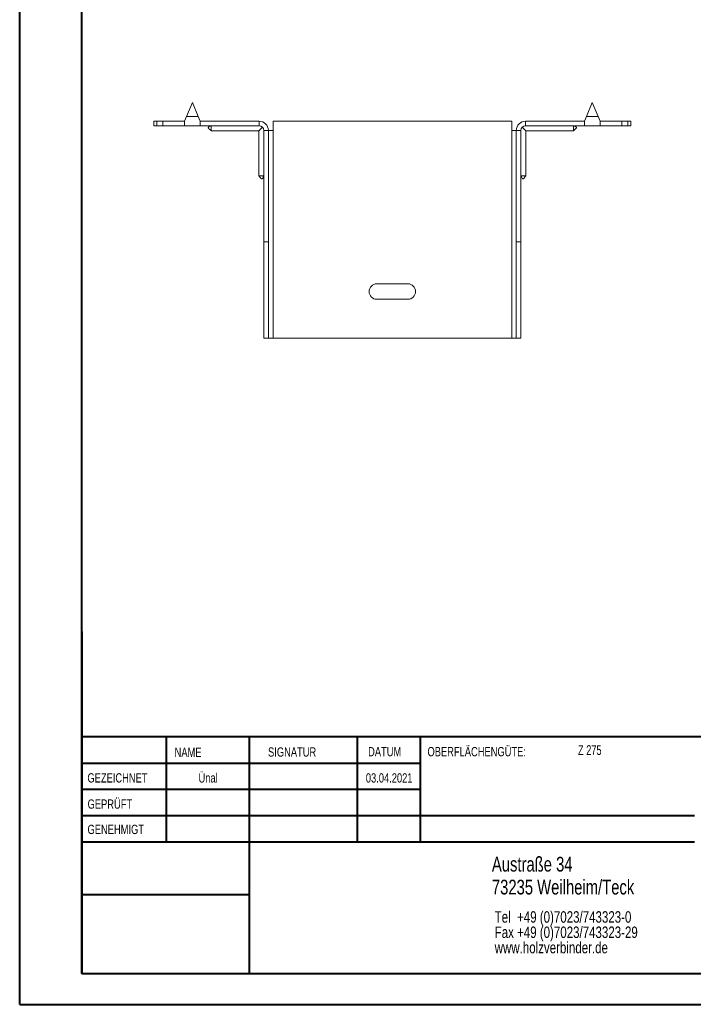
# Model space of a CAD drawing. Header units: millimetres. Extents: x 0 to 210, y 0 to 297.
# Tile 1 of 6: x 0 to 109, y 0 to 159. Entities that reach past the tile are written whole.
import ezdxf

# ---------------------------------------------------------------- set-up
doc = ezdxf.new("R2010")
doc.units = ezdxf.units.MM
doc.styles.add('SLDTEXTSTYLE0', font='TXT', dxfattribs={"width": 0.75})
doc.styles.add('SLDTEXTSTYLE2', font='TXT', dxfattribs={"width": 0.7})

# ---------------------------------------------------------------- blocks, each defined once
blk = doc.blocks.new('SW_NOTE_0')
at = {"color": 0, "linetype": 'Continuous', "lineweight": 0, "char_height": 1.8521, "attachment_point": 1, "style": 'SLDTEXTSTYLE0'}
for s, insert in [('Tel  +49 (0)7023/743323-0', (0, 2.39)), ('Fax +49 (0)7023/743323-29', (0, -0.08)), ('www.holzverbinder.de', (0, -2.55))]:
    blk.add_mtext(s, dxfattribs=dict(at, insert=insert))

msp = doc.modelspace()

# ---------------------------------------------------------------- linework, layer by layer
at = {"color": 7, "linetype": 'Continuous', "lineweight": 40}
for p, q in [((0.08, 0.21), (0.08, 297.21)), ((10.08, 5.21), (10.08, 292.21)), ((10.11, 60.37), (10.11, 5.12)), ((205.08, 43.37), (10.11, 43.37)), ((23.71, 43.37), (23.71, 26.37)), ((37.1, 43.37), (37.1, 5.12)), ((54.51, 43.37), (54.51, 26.37)), ((64.71, 26.37), (64.71, 43.37)), ((64.71, 39.1), (10.11, 39.1)), ((64.71, 34.87), (10.11, 34.87)), ((108.91, 30.62), (10.11, 30.62)), ((108.91, 26.37), (10.11, 26.37)), ((37.1, 17.87), (10.11, 17.87)), ((10.11, 13.71), (10.08, 13.71)), ((10.11, 9.46), (10.08, 9.46)), ((10.08, 5.21), (205.08, 5.21)), ((0.08, 0.21), (210.08, 0.21))]:
    msp.add_line(p, q, dxfattribs=at)
at = {"color": 7, "linetype": 'Continuous', "lineweight": 15}
for p, q in [((27.94, 145.74), (27.01, 143.49)), ((28.88, 143.49), (27.94, 145.74)), ((92.44, 145.74), (91.51, 143.49)), ((93.38, 143.49), (92.44, 145.74)), ((27.01, 143.49), (26.69, 142.74)), ((27.01, 143.49), (28.88, 143.49)), ((29.19, 142.74), (28.88, 143.49)), ((91.51, 143.49), (91.19, 142.74)), ((91.51, 143.49), (93.38, 143.49)), ((93.69, 142.74), (93.38, 143.49)), ((21.69, 142.74), (21.69, 141.99)), ((21.69, 142.74), (22.19, 142.74)), ((22.19, 141.99), (21.69, 141.99)), ((22.19, 142.74), (22.19, 141.99)), ((22.19, 142.74), (23.19, 142.74)), ((23.19, 141.99), (22.19, 141.99)), ((23.19, 141.99), (23.19, 142.74)), ((26.69, 142.74), (23.19, 142.74)), ((26.69, 141.99), (23.19, 141.99)), ((26.69, 142.74), (26.69, 141.99)), ((26.69, 141.99), (29.19, 141.99)), ((29.19, 141.99), (29.19, 142.74)), ((38.69, 142.74), (29.19, 142.74)), ((38.69, 141.99), (29.19, 141.99)), ((38.64, 141.19), (39.22, 141.77)), ((38.69, 141.99), (38.69, 142.74)), ((40.94, 141.24), (40.94, 142.74)), ((79.44, 142.74), (40.94, 142.74)), ((79.44, 142.74), (79.44, 141.24)), ((81.16, 141.77), (81.74, 141.19)), ((81.69, 141.99), (81.69, 142.74)), ((81.69, 142.74), (91.19, 142.74)), ((81.69, 141.99), (91.19, 141.99)), ((91.19, 142.74), (91.19, 141.99)), ((91.19, 141.99), (93.69, 141.99)), ((93.69, 141.99), (93.69, 142.74)), ((93.69, 142.74), (97.19, 142.74)), ((93.69, 141.99), (97.19, 141.99)), ((97.19, 141.99), (97.19, 142.74)), ((97.19, 142.74), (98.19, 142.74)), ((98.19, 141.99), (97.19, 141.99)), ((98.19, 141.99), (98.19, 142.74)), ((98.19, 142.74), (98.69, 142.74)), ((98.69, 141.99), (98.19, 141.99)), ((98.69, 141.99), (98.69, 142.74)), ((30.99, 141.19), (38.64, 141.19)), ((38.64, 141.19), (38.64, 133.93)), ((39.44, 141.24), (40.19, 141.24)), ((39.44, 123.24), (39.44, 141.24)), ((40.19, 123.24), (40.19, 141.24)), ((40.19, 141.24), (40.94, 141.24)), ((40.94, 107.74), (40.94, 141.24)), ((79.44, 141.24), (79.44, 107.74)), ((79.44, 141.24), (80.19, 141.24)), ((80.94, 141.24), (80.19, 141.24)), ((80.19, 123.24), (80.19, 141.24)), ((80.94, 123.24), (80.94, 141.24)), ((81.74, 141.19), (89.39, 141.19)), ((81.74, 133.93), (81.74, 141.19)), ((40.19, 123.24), (39.44, 123.24)), ((39.44, 107.74), (39.44, 123.24)), ((40.19, 107.74), (40.19, 123.24)), ((80.19, 123.24), (80.94, 123.24)), ((80.19, 107.74), (80.19, 123.24)), ((80.94, 107.74), (80.94, 123.24)), ((62.69, 116.49), (57.69, 116.49)), ((57.69, 113.99), (62.69, 113.99)), ((40.19, 107.74), (39.44, 107.74)), ((40.19, 107.74), (40.94, 107.74)), ((40.94, 107.74), (79.44, 107.74)), ((79.44, 107.74), (80.19, 107.74)), ((80.19, 107.74), (80.94, 107.74))]:
    msp.add_line(p, q, dxfattribs=at)
at = {"color": 7, "linetype": 'Continuous', "lineweight": 0}
for p, q in [((64.71, 39.12), (10.11, 39.12)), ((23.71, 5.21), (23.71, 5.12)), ((54.51, 5.21), (54.51, 5.12))]:
    msp.add_line(p, q, dxfattribs=at)
at = {"color": 7, "linetype": 'Continuous', "lineweight": 15}
for centre, radius, start, end in [((38.69, 141.24), 1.5, 0, 90), ((38.69, 141.24), 0.75, 0, 90), ((81.69, 141.24), 1.5, 90, 180), ((81.69, 141.24), 0.75, 90, 180), ((57.69, 115.24), 1.25, 90, 270), ((62.69, 115.24), 1.25, 270, 90)]:
    msp.add_arc(centre, radius, start, end, dxfattribs=at)
for points, knots in [([(30.99, 141.99), (30.86, 141.95), (30.7, 141.9), (30.55, 141.79), (30.52, 141.75), (30.5, 141.71), (30.49, 141.69), (30.49, 141.66), (30.5, 141.63), (30.56, 141.53), (30.75, 141.4), (30.91, 141.27), (31, 141.18)], [0, 0, 0, 0, 0.312859, 0.368954, 0.414537, 0.434314, 0.452963, 0.471429, 0.490675, 0.534328, 0.71923, 1, 1, 1, 1]), ([(30.99, 141.99), (30.99, 141.91), (30.99, 141.72), (30.99, 141.45), (30.99, 141.26), (30.99, 141.18), (30.99, 141.2), (30.99, 141.2)], [0, 0, 0, 0, 0.176999, 0.437532, 0.698072, 0.958616, 1, 1, 1, 1]), ([(89.39, 141.18), (89.48, 141.27), (89.62, 141.39), (89.79, 141.51), (89.86, 141.58), (89.89, 141.63), (89.9, 141.66), (89.9, 141.69), (89.89, 141.71), (89.87, 141.75), (89.84, 141.79), (89.69, 141.9), (89.53, 141.95), (89.39, 141.99)], [0, 0, 0, 0, 0.280625, 0.412833, 0.465947, 0.509578, 0.528814, 0.54727, 0.56591, 0.585677, 0.631236, 0.687302, 1, 1, 1, 1]), ([(89.39, 141.99), (89.39, 141.91), (89.39, 141.72), (89.39, 141.45), (89.39, 141.26), (89.39, 141.18), (89.39, 141.2), (89.39, 141.2)], [0, 0, 0, 0, 0.176999, 0.437532, 0.698072, 0.958616, 1, 1, 1, 1]), ([(38.64, 133.93), (38.72, 133.84), (38.84, 133.7), (38.96, 133.53), (39.03, 133.46), (39.08, 133.43), (39.12, 133.43), (39.14, 133.43), (39.17, 133.43), (39.2, 133.45), (39.24, 133.48), (39.35, 133.64), (39.4, 133.79), (39.44, 133.93)], [0, 0, 0, 0, 0.280625, 0.412833, 0.465947, 0.509578, 0.528814, 0.54727, 0.56591, 0.585677, 0.631236, 0.687302, 1, 1, 1, 1]), ([(38.65, 133.93), (38.66, 133.93), (38.67, 133.93), (38.83, 133.93), (39.05, 133.93), (39.27, 133.93), (39.39, 133.93), (39.44, 133.93)], [0, 0, 0, 0, 0.2177829, 0.4780833, 0.7383827, 0.8673161, 1, 1, 1, 1]), ([(80.94, 133.93), (80.99, 133.79), (81.04, 133.64), (81.15, 133.48), (81.19, 133.45), (81.22, 133.43), (81.25, 133.43), (81.27, 133.43), (81.31, 133.43), (81.41, 133.49), (81.53, 133.69), (81.67, 133.84), (81.75, 133.93)], [0, 0, 0, 0, 0.312859, 0.368954, 0.414537, 0.434314, 0.452963, 0.471429, 0.490675, 0.534328, 0.71923, 1, 1, 1, 1]), ([(81.74, 133.93), (81.73, 133.93), (81.72, 133.93), (81.56, 133.93), (81.34, 133.93), (81.12, 133.93), (81, 133.93), (80.94, 133.93)], [0, 0, 0, 0, 0.2177829, 0.4780833, 0.7383827, 0.8673161, 1, 1, 1, 1])]:
    msp.add_open_spline(points, degree=3, knots=knots, dxfattribs=at)

# ---------------------------------------------------------------- block references
at = {"color": 7, "linetype": 'Continuous', "lineweight": 0}
msp.add_blockref('SW_NOTE_0', (76.7, 12.85), dxfattribs=at)

# ---------------------------------------------------------------- texts
for s, insert, char_height, attachment_point, style in [('NAME', (25.07, 41.62), 1.5, 1, 'SLDTEXTSTYLE0'), ('SIGNATUR', (40.14, 41.68), 1.5, 1, 'SLDTEXTSTYLE0'), ('DATUM', (56.28, 41.74), 1.5, 1, 'SLDTEXTSTYLE0'), ('OBERFLÄCHENGÜTE:', (65.86, 41.74), 1.5, 1, 'SLDTEXTSTYLE0'), ('Z 275', (90.14, 42.03), 1.587, 1, 'SLDTEXTSTYLE2'), ('GEZEICHNET', (11, 37.51), 1.5, 1, 'SLDTEXTSTYLE0'), ('Ünal', (30.47, 37.5), 1.499, 2, 'SLDTEXTSTYLE0'), ('03.04.2021', (59.68, 37.5), 1.499, 2, 'SLDTEXTSTYLE0'), ('GEPRÜFT', (11.03, 33.28), 1.5, 1, 'SLDTEXTSTYLE0'), ('GENEHMIGT', (11.02, 29.19), 1.5, 1, 'SLDTEXTSTYLE0'), ('Austraße 34', (76.25, 24.02), 2.3813, 1, 'SLDTEXTSTYLE0'), ('73235 Weilheim/Teck', (76.25, 20.32), 2.3813, 1, 'SLDTEXTSTYLE0')]:
    msp.add_mtext(s, dxfattribs=dict(at, insert=insert, char_height=char_height, attachment_point=attachment_point, style=style))

doc.saveas('drawing.dxf')
